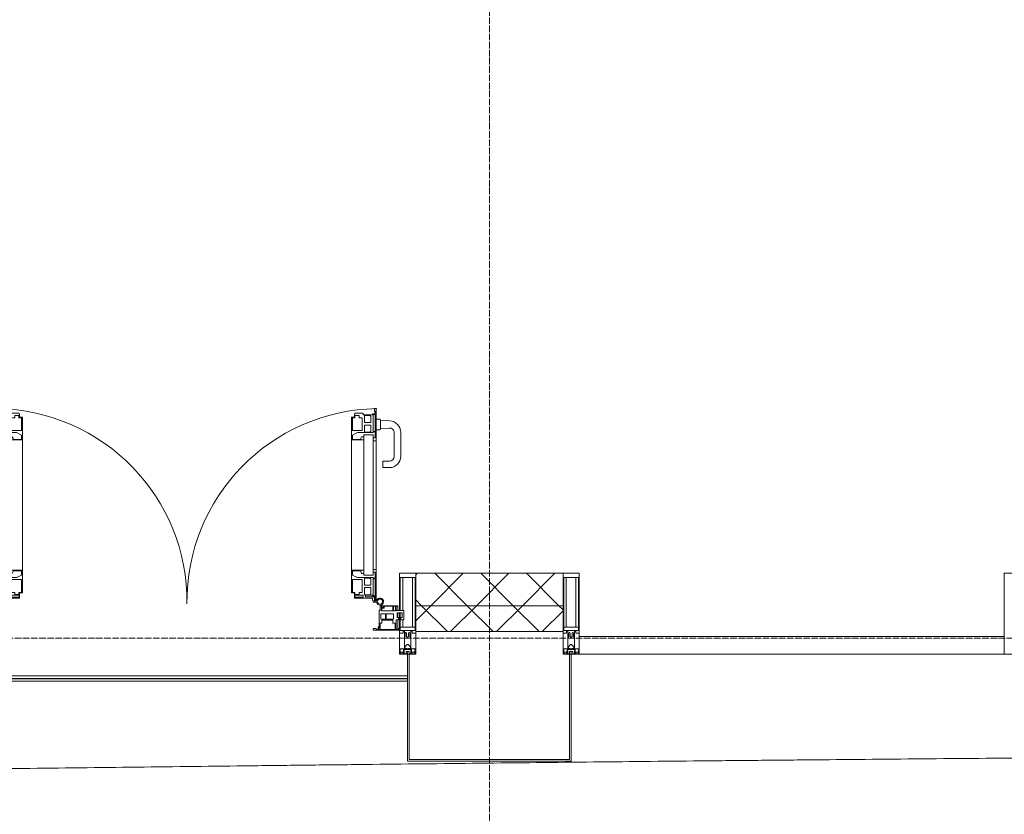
# Model space of a CAD drawing. Header units: millimetres. Extents: x 5617 to 137814, y 7718 to 189336.
# Tile 76 of 97: x 67405 to 70445, y 14856 to 17310. Entities that reach past the tile are written whole.
import ezdxf

# ---------------------------------------------------------------- set-up
doc = ezdxf.new("R2010")
doc.units = ezdxf.units.MM
doc.linetypes.add('ADSK_Линия сетки', pattern=[25, 20, -2.5, 0, -2.5])
doc.linetypes.add('Линия сетки', pattern=[25, 20, -2.5, 0, -2.5])
for name, color, linetype, lineweight in [('Двери', 7, 'Continuous', 18), ('Импосты витража', 7, 'Continuous', 18), ('Колонны', 7, 'Continuous', 18), ('Ограждение', 7, 'Continuous', 18), ('Оси', 7, 'Continuous', 9), ('Панели витража', 7, 'Continuous', 18), ('Поручни', 7, 'Continuous', 18), ('Стены разрез', 7, 'Continuous', 40), ('Стены штриховка', 7, 'Continuous', 40), ('Форма', 7, 'Continuous', 18), ('Элементы узлов', 7, 'Continuous', 18)]:
    doc.layers.add(name, color=color, linetype=linetype, lineweight=lineweight)
pattern_1 = [(45, (0, 0), (-70.71068, 70.71068), []), (135, (0, 0), (-70.71068, -70.71068), [])]

# ---------------------------------------------------------------- blocks, each defined once
blk = doc.blocks.new('Rectangular Mullion - R_StandardFrame_50Wx250H-V62-МКСС_К4_L12_41_700_')
at = {"layer": 'Импосты витража', "color": 253, "lineweight": 5, "true_color": 0xaaaaaa}
for p, q in [((-25, -250), (-25, 0)), ((-25, 0), (0, 0)), ((5, 0), (25, 0)), ((25, 0), (25, -250)), ((25, -250), (-25, -250))]:
    blk.add_line(p, q, dxfattribs=at)
blk = doc.blocks.new('System Panel - A_PAN_Glass-7508020-МКСС_К4_L12_41_700_')
at = {"layer": 'Панели витража', "color": 253, "lineweight": 5, "true_color": 0xaaaaaa}
for p, q in [((656.25, 55), (-656.25, 55)), ((-656.25, 55), (-656.25, 0)), ((656.25, 0), (656.25, 55)), ((-656.25, 0), (656.25, 0))]:
    blk.add_line(p, q, dxfattribs=at)
blk = doc.blocks.new('Rectangular Mullion - 50Wx250H-2623690-МКСС_К4_L12_41_700_')
at = {"layer": 'Элементы узлов', "color": 253, "lineweight": 5, "true_color": 0xaaaaaa}
for p, q in [((-25, 65.2), (-25, 250)), ((-25, 250), (0, 250)), ((25, 250), (0, 250)), ((25, 65.2), (25, 250)), ((-23, 237.3), (0, 237.3)), ((-23, 237.3), (-23, 73.6)), ((-14.9, 84), (-14.9, 237.3)), ((23, 237.3), (0, 237.3)), ((14.9, 84), (14.9, 237.3)), ((23, 237.3), (23, 73.6)), ((-14, 65.2), (-25, 65.2)), ((0, 84), (-23, 84)), ((-0.5, 73.6), (-23, 73.6)), ((-14, 71.3), (-14, 65.2)), ((-10, 71.3), (-14, 71.3)), ((-10, 53), (-10, 71.3)), ((-7, 65.2), (-5.9, 67.3)), ((-7, 65.2), (-7, 54.7)), ((-4.1, 67.3), (-5.9, 67.3)), ((-4.1, 67.3), (-2.9, 65.1)), ((-2.9, 65.1), (-2.9, 54.6)), ((0, 84), (23, 84)), ((0.5, 73.6), (23, 73.6)), ((4.1, 67.3), (2.9, 65.1)), ((2.9, 65.1), (2.9, 54.6)), ((4.1, 67.3), (5.9, 67.3)), ((7, 65.2), (5.9, 67.3)), ((7, 65.2), (7, 54.7)), ((10, 71.3), (14, 71.3)), ((10, 53), (10, 71.3)), ((14, 71.3), (14, 65.2)), ((14, 65.2), (25, 65.2)), ((-8.7, 53), (-10, 53)), ((-10, 53), (-10, 17)), ((-8.7, 53), (-7, 54.7)), ((-1.3, 53), (-2.9, 54.6)), ((0, 53), (-1.3, 53)), ((0, 53), (1.3, 53)), ((1.3, 53), (2.9, 54.6)), ((8.7, 53), (7, 54.7)), ((8.7, 53), (10, 53)), ((10, 53), (10, 17)), ((-23.8, 14.6), (-25, 14.2)), ((-25, 0), (-25, 14.2)), ((-22.3, 17), (-23.8, 17)), ((-23.8, 17), (-23.8, 14.6)), ((-22.5, 10.6), (-23.8, 14.6)), ((-22.5, 10.6), (-23.7, 9.9)), ((-23.7, 1.3), (-23.7, 9.9)), ((-23.7, 1.3), (-11.8, 1.3)), ((-23.2, 10.2), (-22.5, 8)), ((-22.5, 8), (-22.5, 4.5)), ((-21.3, 4.5), (-22.5, 4.5)), ((-22.3, 17), (-22.3, 16)), ((-22.3, 16), (-21.3, 16)), ((-19, 17.6), (-21.3, 16)), ((-21.3, 4.5), (-21.3, 6.5)), ((-21.3, 6.5), (-14.2, 6.5)), ((-18.4, 16.6), (-19, 17.6)), ((-7.4, 16.6), (-18.4, 16.6)), ((-14.2, 6.5), (-14.2, 4.5)), ((-13.2, 4.5), (-14.2, 4.5)), ((-13.2, 4.5), (-12.2, 7.2)), ((-12.7, 7.6), (-11.3, 11.4)), ((-12.7, 7.6), (-11.8, 6.9)), ((-12.2, 9), (-12.2, 14.8)), ((-12.2, 14.8), (0, 14.8)), ((-11.8, 1.3), (-11.8, 6.9)), ((-10.5, 11.2), (-11.3, 11.4)), ((-10.5, 1.5), (-10.5, 11.2)), ((-4.8, 1.5), (-10.5, 1.5)), ((-10, 17), (-7.5, 17)), ((-8.5, 23), (-1.5, 30)), ((-8.5, 18.5), (-8.5, 23)), ((-7.5, 18.5), (-8.5, 18.5)), ((-7.5, 17), (-7.5, 18.5)), ((-7.4, 18), (-7.4, 16.6)), ((-2.6, 18), (-7.4, 18)), ((0, 8), (-4.8, 8)), ((-4.8, 1.5), (-4.8, 8)), ((-2.6, 18), (-2.6, 16.8)), ((-2.6, 16.8), (0, 16.8)), ((-1.5, 30), (0, 30)), ((1.5, 30), (0, 30)), ((2.6, 16.8), (0, 16.8)), ((0, 14.8), (0, 16.8)), ((0, 14.8), (0, 16.8)), ((12.2, 14.8), (0, 14.8)), ((0, 0), (0, 8)), ((0, 8), (4.8, 8)), ((0, 0), (0, 8)), ((8.5, 23), (1.5, 30)), ((2.6, 18), (2.6, 16.8)), ((2.6, 18), (7.4, 18)), ((4.8, 1.5), (4.8, 8)), ((4.8, 1.5), (10.5, 1.5)), ((7.4, 18), (7.4, 16.6)), ((7.4, 16.6), (18.4, 16.6)), ((7.5, 18.5), (8.5, 18.5)), ((7.5, 17), (7.5, 18.5)), ((10, 17), (7.5, 17)), ((8.5, 18.5), (8.5, 23)), ((10.5, 11.2), (11.3, 11.4)), ((10.5, 1.5), (10.5, 11.2)), ((12.7, 7.6), (11.3, 11.4)), ((12.7, 7.6), (11.8, 6.9)), ((11.8, 1.3), (11.8, 6.9)), ((23.7, 1.3), (11.8, 1.3)), ((12.2, 9), (12.2, 14.8)), ((13.2, 4.5), (12.2, 7.2)), ((13.2, 4.5), (14.2, 4.5)), ((21.3, 6.5), (14.2, 6.5)), ((14.2, 6.5), (14.2, 4.5)), ((18.4, 16.6), (19, 17.6)), ((19, 17.6), (21.3, 16)), ((22.3, 16), (21.3, 16)), ((21.3, 4.5), (21.3, 6.5)), ((21.3, 4.5), (22.5, 4.5)), ((22.3, 17), (22.3, 16)), ((22.3, 17), (23.8, 17)), ((22.5, 10.6), (23.8, 14.6)), ((22.5, 10.6), (23.7, 9.9)), ((23.2, 10.2), (22.5, 8)), ((22.5, 8), (22.5, 4.5)), ((23.7, 1.3), (23.7, 9.9)), ((23.8, 17), (23.8, 14.6)), ((23.8, 14.6), (25, 14.2)), ((25, 0), (25, 14.2)), ((-25, 0), (0, 0)), ((25, 0), (0, 0))]:
    blk.add_line(p, q, dxfattribs=at)
for centre, start, end in [((-0.5, 73.1), 360, 90), ((0.5, 73.1), 90, 180)]:
    blk.add_arc(centre, 0.5, start, end, dxfattribs=at)
blk = doc.blocks.new('Rectangular Mullion - R_StandardFrame_50Wx250H-7505731-МКСС_К4_L12_41_700_')
at = {"layer": 'Импосты витража', "color": 253, "lineweight": 5, "true_color": 0xaaaaaa}
for p, q in [((-25, -250), (-25, 0)), ((-25, 0), (-5, 0)), ((0, 0), (25, 0)), ((25, 0), (25, -250)), ((25, -250), (-25, -250))]:
    blk.add_line(p, q, dxfattribs=at)
blk = doc.blocks.new('Rectangular Mullion - 50Wx250H-V63-МКСС_К4_L12_41_700_')
at = {"layer": 'Элементы узлов', "color": 253, "lineweight": 5, "true_color": 0xaaaaaa}
for p, q in [((-25, 135.1), (-25, 250)), ((-25, 250), (0, 250)), ((25, 250), (0, 250)), ((25, 65.2), (25, 250)), ((-23, 237.3), (0, 237.3)), ((-23, 237.3), (-23, 135.1)), ((-14.9, 135.1), (-14.9, 237.3)), ((23, 237.3), (0, 237.3)), ((14.9, 84), (14.9, 237.3)), ((23, 237.3), (23, 73.6)), ((-25, 113.4), (-25, 128.4)), ((-23, 128.4), (-23, 113.4)), ((-25, 65.2), (-25, 110.1)), ((-23, 110.1), (-23, 73.6)), ((-14.9, 84), (-14.9, 106.6)), ((-14, 65.2), (-25, 65.2)), ((0, 84), (-23, 84)), ((-0.5, 73.6), (-23, 73.6)), ((-14, 71.3), (-14, 65.2)), ((-10, 71.3), (-14, 71.3)), ((-10, 53), (-10, 71.3)), ((-7, 65.2), (-5.9, 67.3)), ((-7, 65.2), (-7, 54.7)), ((-4.1, 67.3), (-5.9, 67.3)), ((-4.1, 67.3), (-2.9, 65.1)), ((-2.9, 65.1), (-2.9, 54.6)), ((0, 84), (23, 84)), ((0.5, 73.6), (23, 73.6)), ((4.1, 67.3), (2.9, 65.1)), ((2.9, 65.1), (2.9, 54.6)), ((4.1, 67.3), (5.9, 67.3)), ((7, 65.2), (5.9, 67.3)), ((7, 65.2), (7, 54.7)), ((10, 71.3), (14, 71.3)), ((10, 53), (10, 71.3)), ((14, 71.3), (14, 65.2)), ((14, 65.2), (25, 65.2)), ((-8.7, 53), (-10, 53)), ((-10, 53), (-10, 17)), ((-8.7, 53), (-7, 54.7)), ((-1.3, 53), (-2.9, 54.6)), ((0, 53), (-1.3, 53)), ((0, 53), (1.3, 53)), ((1.3, 53), (2.9, 54.6)), ((8.7, 53), (7, 54.7)), ((8.7, 53), (10, 53)), ((10, 53), (10, 17)), ((-23.8, 14.6), (-25, 14.2)), ((-25, 0), (-25, 14.2)), ((-22.3, 17), (-23.8, 17)), ((-23.8, 17), (-23.8, 14.6)), ((-22.5, 10.6), (-23.8, 14.6)), ((-22.5, 10.6), (-23.7, 9.9)), ((-23.7, 1.3), (-23.7, 9.9)), ((-23.7, 1.3), (-11.8, 1.3)), ((-23.2, 10.2), (-22.5, 8)), ((-22.5, 8), (-22.5, 4.5)), ((-21.3, 4.5), (-22.5, 4.5)), ((-22.3, 17), (-22.3, 16)), ((-22.3, 16), (-21.3, 16)), ((-19, 17.6), (-21.3, 16)), ((-21.3, 4.5), (-21.3, 6.5)), ((-21.3, 6.5), (-14.2, 6.5)), ((-18.4, 16.6), (-19, 17.6)), ((-7.4, 16.6), (-18.4, 16.6)), ((-14.2, 6.5), (-14.2, 4.5)), ((-13.2, 4.5), (-14.2, 4.5)), ((-13.2, 4.5), (-12.2, 7.2)), ((-12.7, 7.6), (-11.3, 11.4)), ((-12.7, 7.6), (-11.8, 6.9)), ((-12.2, 9), (-12.2, 14.8)), ((-12.2, 14.8), (0, 14.8)), ((-11.8, 1.3), (-11.8, 6.9)), ((-10.5, 11.2), (-11.3, 11.4)), ((-10.5, 1.5), (-10.5, 11.2)), ((-4.8, 1.5), (-10.5, 1.5)), ((-10, 17), (-7.5, 17)), ((-8.5, 23), (-1.5, 30)), ((-8.5, 18.5), (-8.5, 23)), ((-7.5, 18.5), (-8.5, 18.5)), ((-7.5, 17), (-7.5, 18.5)), ((-7.4, 18), (-7.4, 16.6)), ((-2.6, 18), (-7.4, 18)), ((0, 8), (-4.8, 8)), ((-4.8, 1.5), (-4.8, 8)), ((-2.6, 18), (-2.6, 16.8)), ((-2.6, 16.8), (0, 16.8)), ((-1.5, 30), (0, 30)), ((1.5, 30), (0, 30)), ((2.6, 16.8), (0, 16.8)), ((0, 14.8), (0, 16.8)), ((0, 14.8), (0, 16.8)), ((12.2, 14.8), (0, 14.8)), ((0, 0), (0, 8)), ((0, 8), (4.8, 8)), ((0, 0), (0, 8)), ((8.5, 23), (1.5, 30)), ((2.6, 18), (2.6, 16.8)), ((2.6, 18), (7.4, 18)), ((4.8, 1.5), (4.8, 8)), ((4.8, 1.5), (10.5, 1.5)), ((7.4, 18), (7.4, 16.6)), ((7.4, 16.6), (18.4, 16.6)), ((7.5, 18.5), (8.5, 18.5)), ((7.5, 17), (7.5, 18.5)), ((10, 17), (7.5, 17)), ((8.5, 18.5), (8.5, 23)), ((10.5, 11.2), (11.3, 11.4)), ((10.5, 1.5), (10.5, 11.2)), ((12.7, 7.6), (11.3, 11.4)), ((12.7, 7.6), (11.8, 6.9)), ((11.8, 1.3), (11.8, 6.9)), ((23.7, 1.3), (11.8, 1.3)), ((12.2, 9), (12.2, 14.8)), ((13.2, 4.5), (12.2, 7.2)), ((13.2, 4.5), (14.2, 4.5)), ((21.3, 6.5), (14.2, 6.5)), ((14.2, 6.5), (14.2, 4.5)), ((18.4, 16.6), (19, 17.6)), ((19, 17.6), (21.3, 16)), ((22.3, 16), (21.3, 16)), ((21.3, 4.5), (21.3, 6.5)), ((21.3, 4.5), (22.5, 4.5)), ((22.3, 17), (22.3, 16)), ((22.3, 17), (23.8, 17)), ((22.5, 10.6), (23.8, 14.6)), ((22.5, 10.6), (23.7, 9.9)), ((23.2, 10.2), (22.5, 8)), ((22.5, 8), (22.5, 4.5)), ((23.7, 1.3), (23.7, 9.9)), ((23.8, 17), (23.8, 14.6)), ((23.8, 14.6), (25, 14.2)), ((25, 0), (25, 14.2)), ((-25, 0), (0, 0)), ((25, 0), (0, 0))]:
    blk.add_line(p, q, dxfattribs=at)
for centre, start, end in [((-0.5, 73.1), 360, 90), ((0.5, 73.1), 90, 180)]:
    blk.add_arc(centre, 0.5, start, end, dxfattribs=at)
blk = doc.blocks.new('Rectangular Mullion - R_StandardFrame_50Wx250H-V64-МКСС_К4_L12_41_700_')
at = {"layer": 'Импосты витража', "color": 253, "lineweight": 5, "true_color": 0xaaaaaa}
for p, q in [((-25, -110.1), (-25, 0)), ((-25, 0), (0, 0)), ((5, 0), (25, 0)), ((25, 0), (25, -250)), ((-25, -128.4), (-25, -113.4)), ((-25, -250), (-25, -135.1)), ((25, -250), (-25, -250))]:
    blk.add_line(p, q, dxfattribs=at)
blk = doc.blocks.new('A_PAN_ALU_Door_Double - EXT_1_Double_EQ-7507534-МКСС_К4_L12_41_700_')
at = {"layer": 'Двери', "color": 253, "lineweight": 5, "true_color": 0xaaaaaa}
for p, q in [((-583.7, 659.3), (-583.7, 758.9)), ((-583.7, 758.9), (-578.6, 758.9)), ((-583.7, 659.3), (-583.7, 758.9)), ((-583.7, 758.9), (-578.6, 758.9)), ((-581.6, 750.3), (-581.6, 742.3)), ((-579.8, 750.3), (-581.6, 750.3)), ((-581.6, 750.3), (-581.6, 742.3)), ((-579.8, 750.3), (-581.6, 750.3)), ((-581.6, 742.3), (-572.9, 742.3)), ((-581.6, 742.3), (-572.9, 742.3)), ((-581.6, 740.6), (-581.6, 688.2)), ((-574.6, 740.6), (-581.6, 740.6)), ((-581.6, 740.6), (-581.6, 688.2)), ((-574.6, 740.6), (-581.6, 740.6)), ((-579.8, 748.9), (-579.8, 750.3)), ((-579.8, 748.9), (-579.8, 750.3)), ((-578.6, 748.9), (-579.8, 748.9)), ((-578.6, 748.9), (-579.8, 748.9)), ((-578.6, 758.9), (-578.6, 748.9)), ((-578.6, 758.9), (-578.6, 748.9)), ((-574.6, 688.2), (-574.6, 740.6)), ((-574.6, 688.2), (-574.6, 740.6)), ((-572.9, 742.3), (-572.9, 739.3)), ((-572.9, 742.3), (-572.9, 739.3)), ((-572.9, 739.3), (-543.6, 739.3)), ((-572.9, 739.3), (-543.6, 739.3)), ((-566.1, 737.5), (-567.6, 734.8)), ((-566.1, 737.5), (-567.6, 734.8)), ((-567.6, 734.8), (-567.6, 715.8)), ((-567.6, 734.8), (-567.6, 715.8)), ((-547.7, 737.5), (-566.1, 737.5)), ((-547.7, 737.5), (-566.1, 737.5)), ((-547.7, 715.8), (-547.7, 737.5)), ((-547.7, 715.8), (-547.7, 737.5)), ((-543.6, 744.8), (-518.6, 744.8)), ((-543.6, 739.3), (-543.6, 744.8)), ((-543.6, 744.8), (-518.6, 744.8)), ((-543.6, 739.3), (-543.6, 744.8)), ((-541.3, 730.5), (-541.3, 691)), ((-531.2, 730.5), (-541.3, 730.5)), ((-541.3, 730.5), (-541.3, 691)), ((-531.2, 730.5), (-541.3, 730.5)), ((-531.2, 737.1), (-531.2, 730.5)), ((-518.8, 737.1), (-531.2, 737.1)), ((-531.2, 737.1), (-531.2, 730.5)), ((-518.8, 737.1), (-531.2, 737.1)), ((-518.8, 730.6), (-518.8, 737.1)), ((-518.8, 730.6), (-518.8, 737.1)), ((-510.6, 730.6), (-518.8, 730.6)), ((-510.6, 730.6), (-518.8, 730.6)), ((-518.6, 744.8), (-518.6, 741.8)), ((-518.6, 744.8), (-518.6, 741.8)), ((-518.6, 741.8), (-517.1, 741.8)), ((-518.6, 741.8), (-517.1, 741.8)), ((-517.1, 741.8), (-517.1, 732.3)), ((-517.1, 741.8), (-517.1, 732.3)), ((-517.1, 732.3), (-508.2, 732.3)), ((-517.1, 732.3), (-508.2, 732.3)), ((-510.6, 691), (-510.6, 730.6)), ((-510.6, 691), (-510.6, 730.6)), ((-508.2, 732.3), (-508.2, 662.3)), ((-508.2, 732.3), (-508.2, 662.3)), ((517.1, 732.3), (508.2, 732.3)), ((508.2, 732.3), (508.2, 662.3)), ((517.1, 732.3), (508.2, 732.3)), ((508.2, 732.3), (508.2, 662.3)), ((510.6, 691), (510.6, 730.6)), ((510.6, 730.6), (518.8, 730.6)), ((510.6, 691), (510.6, 730.6)), ((510.6, 730.6), (518.8, 730.6)), ((518.6, 741.8), (517.1, 741.8)), ((517.1, 741.8), (517.1, 732.3)), ((518.6, 741.8), (517.1, 741.8)), ((517.1, 741.8), (517.1, 732.3)), ((543.6, 744.8), (518.6, 744.8)), ((518.6, 744.8), (518.6, 741.8)), ((543.6, 744.8), (518.6, 744.8)), ((518.6, 744.8), (518.6, 741.8)), ((518.8, 730.6), (518.8, 737.1)), ((518.8, 737.1), (531.2, 737.1)), ((518.8, 730.6), (518.8, 737.1)), ((518.8, 737.1), (531.2, 737.1)), ((531.2, 737.1), (531.2, 730.5)), ((531.2, 737.1), (531.2, 730.5)), ((531.2, 730.5), (541.3, 730.5)), ((531.2, 730.5), (541.3, 730.5)), ((541.3, 730.5), (541.3, 691)), ((541.3, 730.5), (541.3, 691)), ((543.6, 739.3), (543.6, 744.8)), ((543.6, 739.3), (543.6, 744.8)), ((572.9, 739.3), (543.6, 739.3)), ((572.9, 739.3), (543.6, 739.3)), ((547.7, 715.8), (547.7, 737.5)), ((547.7, 737.5), (566.1, 737.5)), ((547.7, 715.8), (547.7, 737.5)), ((547.7, 737.5), (566.1, 737.5)), ((566.1, 737.5), (567.6, 734.8)), ((566.1, 737.5), (567.6, 734.8)), ((567.6, 734.8), (567.6, 715.8)), ((567.6, 734.8), (567.6, 715.8)), ((581.6, 742.3), (572.9, 742.3)), ((572.9, 742.3), (572.9, 739.3)), ((581.6, 742.3), (572.9, 742.3)), ((572.9, 742.3), (572.9, 739.3)), ((574.6, 688.2), (574.6, 740.6)), ((574.6, 740.6), (581.6, 740.6)), ((574.6, 688.2), (574.6, 740.6)), ((574.6, 740.6), (581.6, 740.6)), ((583.7, 758.9), (578.6, 758.9)), ((578.6, 758.9), (578.6, 748.9)), ((583.7, 758.9), (578.6, 758.9)), ((578.6, 758.9), (578.6, 748.9)), ((578.6, 748.9), (579.8, 748.9)), ((578.6, 748.9), (579.8, 748.9)), ((579.8, 748.9), (579.8, 750.3)), ((579.8, 750.3), (581.6, 750.3)), ((579.8, 748.9), (579.8, 750.3)), ((579.8, 750.3), (581.6, 750.3)), ((581.6, 750.3), (581.6, 742.3)), ((581.6, 750.3), (581.6, 742.3)), ((581.6, 740.6), (581.6, 688.2)), ((581.6, 740.6), (581.6, 688.2)), ((583.7, 659.3), (583.7, 758.9)), ((583.7, 659.3), (583.7, 758.9)), ((-567.6, 715.8), (-547.7, 715.8)), ((-567.6, 715.8), (-547.7, 715.8)), ((-567.6, 708), (-567.6, 688.9)), ((-547.7, 708), (-567.6, 708)), ((-567.6, 708), (-567.6, 688.9)), ((-547.7, 708), (-567.6, 708)), ((-547.7, 686.3), (-547.7, 708)), ((-547.7, 686.3), (-547.7, 708)), ((567.6, 715.8), (547.7, 715.8)), ((567.6, 715.8), (547.7, 715.8)), ((547.7, 708), (567.6, 708)), ((547.7, 686.3), (547.7, 708)), ((547.7, 708), (567.6, 708)), ((547.7, 686.3), (547.7, 708)), ((567.6, 708), (567.6, 688.9)), ((567.6, 708), (567.6, 688.9)), ((-583.7, 244.2), (-583.7, 677.3)), ((-581.6, 688.2), (-574.6, 688.2)), ((-581.6, 688.2), (-574.6, 688.2)), ((-581.6, 686.5), (-581.6, 668.4)), ((-575.4, 686.5), (-581.6, 686.5)), ((-581.6, 686.5), (-581.6, 668.4)), ((-575.4, 686.5), (-581.6, 686.5)), ((-575.4, 684.5), (-575.4, 686.5)), ((-575.4, 684.5), (-575.4, 686.5)), ((-526.4, 684.5), (-575.4, 684.5)), ((-526.4, 684.5), (-575.4, 684.5)), ((-574.6, 677.3), (-546, 677.3)), ((-574.6, 244.2), (-574.6, 677.3)), ((-567.6, 688.9), (-566.1, 686.3)), ((-567.6, 688.9), (-566.1, 686.3)), ((-566.1, 686.3), (-547.7, 686.3)), ((-566.1, 686.3), (-547.7, 686.3)), ((-546, 677.3), (-546, 244.2)), ((-546, 672), (-539.3, 672)), ((-546, 662.3), (-546, 672)), ((-546, 672), (-539.3, 672)), ((-546, 662.3), (-546, 672)), ((-541.3, 691), (-510.6, 691)), ((-541.3, 691), (-510.6, 691)), ((-539.3, 672), (-537.1, 665.9)), ((-539.3, 672), (-537.1, 665.9)), ((-510.6, 676.8), (-526.4, 684.5)), ((-510.6, 676.8), (-526.4, 684.5)), ((-510.6, 663.8), (-510.6, 676.8)), ((-510.6, 663.8), (-510.6, 676.8)), ((541.3, 691), (510.6, 691)), ((541.3, 691), (510.6, 691)), ((510.6, 676.8), (526.4, 684.5)), ((510.6, 676.8), (526.4, 684.5)), ((510.6, 663.8), (510.6, 676.8)), ((510.6, 663.8), (510.6, 676.8)), ((526.4, 684.5), (575.4, 684.5)), ((526.4, 684.5), (575.4, 684.5)), ((539.3, 672), (537.1, 665.9)), ((539.3, 672), (537.1, 665.9)), ((546, 672), (539.3, 672)), ((546, 672), (539.3, 672)), ((546, 677.3), (546, 244.2)), ((574.6, 677.3), (546, 677.3)), ((546, 662.3), (546, 672)), ((546, 662.3), (546, 672)), ((566.1, 686.3), (547.7, 686.3)), ((566.1, 686.3), (547.7, 686.3)), ((567.6, 688.9), (566.1, 686.3)), ((567.6, 688.9), (566.1, 686.3)), ((581.6, 688.2), (574.6, 688.2)), ((581.6, 688.2), (574.6, 688.2)), ((574.6, 244.2), (574.6, 677.3)), ((575.4, 684.5), (575.4, 686.5)), ((575.4, 686.5), (581.6, 686.5)), ((575.4, 684.5), (575.4, 686.5)), ((575.4, 686.5), (581.6, 686.5)), ((581.6, 686.5), (581.6, 668.4)), ((581.6, 686.5), (581.6, 668.4)), ((583.7, 244.2), (583.7, 677.3)), ((-574.6, 659.3), (-583.7, 659.3)), ((-574.6, 659.3), (-583.7, 659.3)), ((-581.6, 668.4), (-574.6, 668.4)), ((-581.6, 668.4), (-574.6, 668.4)), ((-574.6, 668.4), (-574.6, 659.3)), ((-574.6, 668.4), (-574.6, 659.3)), ((-508.2, 662.3), (-546, 662.3)), ((-508.2, 662.3), (-546, 662.3)), ((-537.1, 665.9), (-537.1, 663.8)), ((-537.1, 665.9), (-537.1, 663.8)), ((-537.1, 663.8), (-510.6, 663.8)), ((-537.1, 663.8), (-510.6, 663.8)), ((-508.2, 662.3), (-508.2, 259.2)), ((508.2, 662.3), (546, 662.3)), ((508.2, 662.3), (546, 662.3)), ((508.2, 662.3), (508.2, 259.2)), ((537.1, 663.8), (510.6, 663.8)), ((537.1, 663.8), (510.6, 663.8)), ((537.1, 665.9), (537.1, 663.8)), ((537.1, 665.9), (537.1, 663.8)), ((581.6, 668.4), (574.6, 668.4)), ((574.6, 668.4), (574.6, 659.3)), ((581.6, 668.4), (574.6, 668.4)), ((574.6, 668.4), (574.6, 659.3)), ((574.6, 659.3), (583.7, 659.3)), ((574.6, 659.3), (583.7, 659.3)), ((-583.7, 262.2), (-574.6, 262.2)), ((-583.7, 164.2), (-583.7, 262.2)), ((-581.6, 253.1), (-581.6, 235.1)), ((-574.6, 253.1), (-581.6, 253.1)), ((-574.6, 262.2), (-574.6, 253.1)), ((-574.6, 244.2), (-546, 244.2)), ((-546, 259.2), (-508.2, 259.2)), ((-546, 249.6), (-546, 259.2)), ((-539.3, 249.6), (-546, 249.6)), ((-537.1, 255.7), (-539.3, 249.6)), ((-537.1, 257.7), (-537.1, 255.7)), ((-510.6, 257.7), (-537.1, 257.7)), ((-526.4, 237), (-510.6, 244.7)), ((-510.6, 244.7), (-510.6, 257.7)), ((-508.2, 259.2), (-508.2, 189.3)), ((546, 259.2), (508.2, 259.2)), ((508.2, 259.2), (508.2, 189.3)), ((510.6, 244.7), (510.6, 257.7)), ((510.6, 257.7), (537.1, 257.7)), ((526.4, 237), (510.6, 244.7)), ((537.1, 257.7), (537.1, 255.7)), ((537.1, 255.7), (539.3, 249.6)), ((539.3, 249.6), (546, 249.6)), ((546, 249.6), (546, 259.2)), ((574.6, 244.2), (546, 244.2)), ((583.7, 262.2), (574.6, 262.2)), ((574.6, 262.2), (574.6, 253.1)), ((574.6, 253.1), (581.6, 253.1)), ((581.6, 253.1), (581.6, 235.1)), ((583.7, 164.2), (583.7, 262.2)), ((-581.6, 235.1), (-575.4, 235.1)), ((-581.6, 233.4), (-581.6, 180.9)), ((-574.6, 233.4), (-581.6, 233.4)), ((-575.4, 237), (-526.4, 237)), ((-575.4, 235.1), (-575.4, 237)), ((-574.6, 180.9), (-574.6, 233.4)), ((-566.1, 235.3), (-567.6, 232.6)), ((-567.6, 232.6), (-567.6, 213.6)), ((-567.6, 213.6), (-547.7, 213.6)), ((-547.7, 235.3), (-566.1, 235.3)), ((-547.7, 213.6), (-547.7, 235.3)), ((-541.3, 230.6), (-541.3, 191)), ((-510.6, 230.6), (-541.3, 230.6)), ((-510.6, 191), (-510.6, 230.6)), ((510.6, 230.6), (541.3, 230.6)), ((510.6, 191), (510.6, 230.6)), ((575.4, 237), (526.4, 237)), ((541.3, 230.6), (541.3, 191)), ((547.7, 213.6), (547.7, 235.3)), ((547.7, 235.3), (566.1, 235.3)), ((567.6, 213.6), (547.7, 213.6)), ((566.1, 235.3), (567.6, 232.6)), ((567.6, 232.6), (567.6, 213.6)), ((574.6, 233.4), (581.6, 233.4)), ((574.6, 180.9), (574.6, 233.4)), ((575.4, 235.1), (575.4, 237)), ((581.6, 235.1), (575.4, 235.1)), ((581.6, 233.4), (581.6, 180.9)), ((-567.6, 205.7), (-567.6, 186.7)), ((-547.7, 205.7), (-567.6, 205.7)), ((-567.6, 186.7), (-566.1, 184)), ((-566.1, 184), (-547.7, 184)), ((-547.7, 184), (-547.7, 205.7)), ((-541.3, 191), (-531.2, 191)), ((-531.2, 191), (-531.2, 184.4)), ((-531.2, 184.4), (-518.8, 184.4)), ((-518.8, 191), (-510.6, 191)), ((-518.8, 184.4), (-518.8, 191)), ((-517.1, 189.3), (-517.1, 173.3)), ((-508.2, 189.3), (-517.1, 189.3)), ((508.2, 189.3), (517.1, 189.3)), ((518.8, 191), (510.6, 191)), ((517.1, 189.3), (517.1, 173.3)), ((518.8, 184.4), (518.8, 191)), ((531.2, 184.4), (518.8, 184.4)), ((541.3, 191), (531.2, 191)), ((531.2, 191), (531.2, 184.4)), ((547.7, 205.7), (567.6, 205.7)), ((547.7, 184), (547.7, 205.7)), ((566.1, 184), (547.7, 184)), ((567.6, 186.7), (566.1, 184)), ((567.6, 205.7), (567.6, 186.7)), ((-575.1, 160.7), (-585.4, 160.7)), ((-581.6, 180.9), (-574.6, 180.9)), ((-581.6, 179.2), (-581.6, 164.2)), ((-572.9, 179.2), (-581.6, 179.2)), ((-581.6, 164.2), (-578.6, 164.2)), ((-578.6, 164.2), (-578.6, 174.5)), ((-575.5, 177.5), (-551.3, 177.5)), ((-575.1, 165.6), (-575.1, 160.7)), ((-572.4, 165.6), (-575.1, 165.6)), ((-572.9, 182.2), (-572.9, 179.2)), ((-551.3, 182.2), (-572.9, 182.2)), ((-572.4, 173.3), (-572.4, 165.6)), ((-517.1, 173.3), (-572.4, 173.3)), ((-551.3, 177.5), (-551.3, 182.2)), ((-543.6, 182.2), (-543.6, 176.7)), ((-518.6, 182.2), (-543.6, 182.2)), ((-543.6, 176.7), (-518.6, 176.7)), ((-518.6, 176.7), (-518.6, 182.2)), ((517.1, 173.3), (572.4, 173.3)), ((518.6, 182.2), (543.6, 182.2)), ((518.6, 176.7), (518.6, 182.2)), ((543.6, 176.7), (518.6, 176.7)), ((543.6, 182.2), (543.6, 176.7)), ((551.3, 177.5), (551.3, 182.2)), ((551.3, 182.2), (572.9, 182.2)), ((575.5, 177.5), (551.3, 177.5)), ((572.4, 173.3), (572.4, 165.6)), ((572.4, 165.6), (575.1, 165.6)), ((572.9, 182.2), (572.9, 179.2)), ((572.9, 179.2), (581.6, 179.2)), ((581.6, 180.9), (574.6, 180.9)), ((575.1, 165.6), (575.1, 160.7)), ((575.1, 160.7), (585.4, 160.7)), ((578.6, 164.2), (578.6, 174.5)), ((581.6, 164.2), (578.6, 164.2)), ((581.6, 179.2), (581.6, 164.2))]:
    blk.add_line(p, q, dxfattribs=at)
at = {"layer": 'Двери', "lineweight": 5}
for p, q in [((-597.6, 721.7), (-626.4, 720.7)), ((-597.6, 723.5), (-597.6, 696)), ((-583.6, 726), (-595.1, 726)), ((583.6, 726), (595.1, 726)), ((597.6, 723.5), (597.6, 696)), ((597.6, 721.7), (626.4, 720.7)), ((-660.1, 685.7), (-660.1, 611.5)), ((-640.1, 611.5), (-640.1, 683.8)), ((-624.5, 698.8), (-597.6, 697.7)), ((-595.1, 693.5), (-583.6, 693.5)), ((595.1, 693.5), (583.6, 693.5)), ((624.5, 698.8), (597.6, 697.7)), ((640.1, 611.5), (640.1, 683.8)), ((660.1, 685.7), (660.1, 611.5)), ((-605.1, 596.5), (-625.1, 596.5)), ((-605.1, 576.5), (-605.1, 596.5)), ((605.1, 576.5), (605.1, 596.5)), ((605.1, 596.5), (625.1, 596.5)), ((-625.1, 576.5), (-605.1, 576.5)), ((625.1, 576.5), (605.1, 576.5))]:
    blk.add_line(p, q, dxfattribs=at)
at = {"layer": 'Двери', "color": 254, "lineweight": 5, "true_color": 0xd4d4d4}
for centre, start, end in [((-596.2, 162.6), 359.296, 89.0613), ((596.2, 162.6), 90.9387, 180.704)]:
    blk.add_arc(centre, 596.2, start, end, dxfattribs=at)
at = {"layer": 'Двери', "lineweight": 5}
for centre, radius, start, end in [((-625.1, 685.7), 35, 92.1945, 180), ((-595.1, 723.5), 2.5, 90, 180), ((595.1, 723.5), 2.5, 360, 90), ((625.1, 685.7), 35, 360, 87.8055), ((-625.1, 683.8), 15, 87.8056, 180), ((-595.1, 696), 2.5, 180, 270), ((595.1, 696), 2.5, 270, 360), ((625.1, 683.8), 15, 0, 92.1944), ((-625.1, 611.5), 35, 180, 270), ((-625.1, 611.5), 15, 180, 270), ((625.1, 611.5), 35, 270, 360), ((625.1, 611.5), 15, 270, 360)]:
    blk.add_arc(centre, radius, start, end, dxfattribs=at)
at = {"layer": 'Двери', "color": 253, "lineweight": 5, "true_color": 0xaaaaaa}
for centre, radius, start, end in [((-596.2, 162.7), 11, 16.047, 350.0284), ((-596.2, 162.6), 8, 90, 270), ((-596.2, 162.6), 8, 270, 90), ((-583.7, 166.3), 2.03, 196.0721, 270), ((-575.5, 174.5), 3, 90, 180), ((575.5, 174.5), 3, 360, 90), ((583.7, 166.3), 2.03, 270, 343.9279), ((596.2, 162.7), 11, 189.9716, 163.953), ((596.2, 162.6), 8, 90, 270), ((596.2, 162.6), 8, 270, 90)]:
    blk.add_arc(centre, radius, start, end, dxfattribs=at)
at = {"layer": 'Панели витража', "color": 253, "lineweight": 5, "true_color": 0xaaaaaa}
for p, q in [((-645.9, 135.1), (-669.2, 135.1)), ((-669.2, 135.1), (-669.2, 106.6)), ((-664.2, 113.4), (-664.2, 128.4)), ((-664.2, 128.4), (-649.2, 128.4)), ((-600.3, 150), (-651.2, 150)), ((-651.2, 150), (-651.2, 148.5)), ((-651.2, 148.5), (-645.9, 148.5)), ((-651.2, 148.5), (-651.2, 135.1)), ((-651.2, 128.4), (-651.2, 113.4)), ((-649.2, 128.4), (-649.2, 113.4)), ((-645.9, 148.5), (-645.9, 135.1)), ((-644.3, 134.5), (-644.3, 148.2)), ((-644.3, 148.2), (-637.3, 148.2)), ((-637.3, 134.5), (-644.3, 134.5)), ((-637.8, 108.8), (-637.8, 125)), ((-637.8, 125), (-615.2, 125)), ((-637.3, 148.2), (-637.3, 134.5)), ((-635.9, 134.2), (-635.9, 148.4)), ((-635.9, 148.4), (-608.9, 148.4)), ((-601.9, 134.2), (-635.9, 134.2)), ((-615.2, 125), (-615.2, 108.8)), ((-613, 108.8), (-613, 125)), ((-613, 125), (-598.7, 125)), ((-608.9, 148.4), (-608.9, 142.8)), ((-608.9, 142.8), (-601.9, 142.8)), ((-607.5, 148.7), (-601.5, 148.7)), ((-607.5, 144.4), (-607.5, 148.7)), ((-601.5, 144.4), (-607.5, 144.4)), ((-601.9, 142.8), (-601.9, 134.2)), ((-601.5, 148.7), (-601.5, 144.4)), ((-600.3, 136.5), (-600.3, 150)), ((-596.2, 150), (-600.3, 150)), ((-593.3, 136.5), (-600.3, 136.5)), ((-598.7, 125), (-598.7, 108.8)), ((-596.2, 136.5), (-596.2, 150)), ((-593.3, 84.8), (-593.3, 136.5)), ((600.3, 136.5), (593.3, 136.5)), ((593.3, 136.5), (593.3, 84.8)), ((596.2, 150), (596.2, 136.5)), ((600.3, 150), (596.2, 150)), ((598.7, 125), (613, 125)), ((598.7, 108.8), (598.7, 125)), ((651.2, 150), (600.3, 150)), ((600.3, 150), (600.3, 136.5)), ((601.5, 144.4), (601.5, 148.7)), ((601.5, 148.7), (607.5, 148.7)), ((607.5, 144.4), (601.5, 144.4)), ((601.9, 134.2), (601.9, 142.8)), ((601.9, 142.8), (608.9, 142.8)), ((635.9, 134.2), (601.9, 134.2)), ((607.5, 148.7), (607.5, 144.4)), ((608.9, 142.8), (608.9, 148.4)), ((608.9, 148.4), (635.9, 148.4)), ((613, 125), (613, 108.8)), ((615.2, 125), (637.8, 125)), ((615.2, 108.8), (615.2, 125)), ((635.9, 148.4), (635.9, 134.2)), ((637.3, 148.2), (644.3, 148.2)), ((637.3, 134.5), (637.3, 148.2)), ((644.3, 134.5), (637.3, 134.5)), ((637.8, 125), (637.8, 108.8)), ((644.3, 148.2), (644.3, 134.5)), ((645.9, 135.1), (645.9, 148.5)), ((645.9, 148.5), (651.2, 148.5)), ((669.2, 135.1), (645.9, 135.1)), ((649.2, 128.4), (664.2, 128.4)), ((649.2, 113.4), (649.2, 128.4)), ((651.2, 148.5), (651.2, 150)), ((651.2, 135.1), (651.2, 148.5)), ((651.2, 113.4), (651.2, 128.4)), ((664.2, 128.4), (664.2, 113.4)), ((669.2, 106.6), (669.2, 135.1)), ((-669.2, 106.6), (-660.2, 106.6)), ((-649.2, 113.4), (-664.2, 113.4)), ((-660.2, 106.6), (-660.2, 110.1)), ((-660.2, 110.1), (-653.3, 110.1)), ((-653.3, 110.1), (-653.3, 106.6)), ((-653.3, 106.6), (-646.3, 106.6)), ((-651.2, 106.6), (-651.2, 76.7)), ((-646.3, 106.6), (-646.3, 76.7)), ((-642.4, 76.3), (-642.4, 95.5)), ((-642.4, 95.5), (-635.3, 95.5)), ((-615.2, 108.8), (-637.8, 108.8)), ((-635.3, 95.5), (-635.3, 105)), ((-635.3, 105), (-602.1, 105)), ((-598.7, 108.8), (-613, 108.8)), ((-602.1, 105), (-602.1, 95.5)), ((-602.1, 95.5), (-595.8, 95.5)), ((-596.2, 76.2), (-596.2, 95.5)), ((-595.8, 95.5), (-595.8, 89)), ((595.8, 89), (595.8, 95.5)), ((595.8, 95.5), (602.1, 95.5)), ((596.2, 95.5), (596.2, 76.2)), ((613, 108.8), (598.7, 108.8)), ((602.1, 95.5), (602.1, 105)), ((602.1, 105), (635.3, 105)), ((637.8, 108.8), (615.2, 108.8)), ((635.3, 105), (635.3, 95.5)), ((635.3, 95.5), (642.4, 95.5)), ((642.4, 95.5), (642.4, 76.3)), ((646.3, 76.7), (646.3, 106.6)), ((646.3, 106.6), (653.3, 106.6)), ((664.2, 113.4), (649.2, 113.4)), ((651.2, 76.7), (651.2, 106.6)), ((653.3, 106.6), (653.3, 110.1)), ((653.3, 110.1), (660.2, 110.1)), ((660.2, 110.1), (660.2, 106.6)), ((660.2, 106.6), (669.2, 106.6)), ((-652.8, 79.5), (-654.3, 79.5)), ((-654.3, 79.5), (-654.3, 74.5)), ((-654.3, 74.5), (-575.3, 74.5)), ((-652.8, 76.7), (-652.8, 79.5)), ((-646.3, 76.7), (-652.8, 76.7)), ((-592, 76.3), (-642.4, 76.3)), ((-595.8, 89), (-595, 88.2)), ((-595, 88.2), (-595, 83.1)), ((-595, 83.1), (-592, 83.1)), ((-590.3, 84.8), (-593.3, 84.8)), ((-592, 83.1), (-592, 76.3)), ((-590.3, 76.5), (-590.3, 84.8)), ((-583.9, 76.5), (-590.3, 76.5)), ((-575.3, 79.5), (-583.9, 79.5)), ((-583.9, 79.5), (-583.9, 76.5)), ((-575.3, 74.5), (-575.3, 79.5)), ((583.9, 79.5), (575.3, 79.5)), ((575.3, 79.5), (575.3, 74.5)), ((575.3, 74.5), (654.3, 74.5)), ((583.9, 76.5), (583.9, 79.5)), ((590.3, 76.5), (583.9, 76.5)), ((593.3, 84.8), (590.3, 84.8)), ((590.3, 84.8), (590.3, 76.5)), ((592, 76.3), (592, 83.1)), ((592, 83.1), (595, 83.1)), ((642.4, 76.3), (592, 76.3)), ((595, 88.2), (595.8, 89)), ((595, 83.1), (595, 88.2)), ((652.8, 76.7), (646.3, 76.7)), ((654.3, 79.5), (652.8, 79.5)), ((652.8, 79.5), (652.8, 76.7)), ((654.3, 74.5), (654.3, 79.5))]:
    blk.add_line(p, q, dxfattribs=at)
blk = doc.blocks.new('Ограждение - Ограждение-6013884-МКСС_К4_L12_41_700_')
at = {"layer": 'Поручни', "color": 253, "lineweight": 5, "true_color": 0xaaaaaa}
for p, q in [((50147.5, -116.5), (48785, -116.5)), ((50147.5, -124.5), (48785, -124.5)), ((50147.5, -125.5), (48785, -125.5)), ((50147.5, -133.5), (48785, -133.5))]:
    blk.add_line(p, q, dxfattribs=at)
blk = doc.blocks.new('A_SLK_PAN_Type1 - Прямой тип панели-6537631-МКСС_К4_L12_41_700_')
at = {"layer": 'Колонны', "lineweight": 5}
for p, q in [((-252.5, 330), (252.5, 330)), ((-252.5, 0), (-252.5, 330)), ((-247.5, 325), (-247.5, 0)), ((247.5, 325), (-247.5, 325)), ((247.5, 0), (247.5, 325)), ((252.5, 330), (252.5, 0)), ((-247.5, 0), (-252.5, 0)), ((252.5, 0), (247.5, 0))]:
    blk.add_line(p, q, dxfattribs=at)
blk = doc.blocks.new('135_SLK_K4_AR_FCD_rvt-1-МКСС_К4_L12_41_700_')
at = {"layer": 'Стены разрез', "lineweight": 5, "true_color": 0xaaaaaa}
h = blk.add_hatch(dxfattribs=at)
h.set_pattern_fill('FP_4', color=253, style=0, pattern_type=2)
h.set_pattern_definition(pattern_1)
h.paths.add_polyline_path([(132922.5, 15500), (133377.5, 15500), (133377.5, 15600), (132922.5, 15600)])
h = blk.add_hatch(dxfattribs=at)
h.set_pattern_fill('FP_4', color=253, style=0, pattern_type=2)
h.set_pattern_definition(pattern_1)
h.paths.add_polyline_path([(132922.5, 15420), (133377.5, 15420), (133377.5, 15500), (132922.5, 15500), (132922.5, 15480.6)])
at = {"layer": 'Стены разрез', "color": 253, "lineweight": 9, "true_color": 0xaaaaaa}
for p, q in [((133377.5, 15600), (132922.5, 15600)), ((132922.5, 15600), (132922.5, 15420)), ((133377.5, 15420), (133377.5, 15600)), ((132922.5, 15420), (133377.5, 15420))]:
    blk.add_line(p, q, dxfattribs=at)
at = {"layer": 'Стены штриховка', "color": 253, "lineweight": 9, "true_color": 0xaaaaaa}
blk.add_line((133377.5, 15500), (132922.5, 15500), dxfattribs=at)
at = {"layer": 'Форма', "color": 253, "lineweight": 9, "true_color": 0xaaaaaa}
blk.add_open_spline([(127934.8, 14950.4), (127951.6, 14950.6), (128027.2, 14951.5), (128161.6, 14953.2), (128338.1, 14955.3), (128514.5, 14957.4), (128749.5, 14960.3), (129043.1, 14964), (129336.7, 14967.6), (129571.8, 14970.6), (129748.4, 14972.8), (129924.8, 14975), (130159.9, 14977.9), (130394.7, 14980.9), (130629.5, 14983.8), (130805.7, 14986), (130982, 14988.2), (131158.7, 14990.4), (131335.2, 14992.6), (131511.4, 14994.7), (131687.5, 14996.9), (131863.6, 14999), (132039.7, 15001.1), (132215.9, 15003.2), (132362.8, 15004.9), (132480.6, 15006.3), (132568.9, 15007.3), (132657.3, 15008.3), (132775, 15009.6), (132921.8, 15011.3), (133097.8, 15013.2), (133273.8, 15015.1), (133449.7, 15017), (133625.9, 15018.8), (133772.9, 15020.3), (133890.8, 15021.4), (133979.3, 15022.3), (134067.8, 15023.1), (134185.4, 15024.2), (134332.2, 15025.6), (134508, 15027.1), (134683.8, 15028.6), (134826.2, 15029.7), (134910.1, 15030.3), (134935.4, 15030.5)], degree=3, knots=[-0.2167515, -0.2167515, -0.2167515, -0.2167515, -0.2155172, -0.2112069, -0.2068966, -0.2025862, -0.1982759, -0.1896552, -0.1810345, -0.1767241, -0.1724138, -0.1681034, -0.1637931, -0.1551724, -0.1508621, -0.1465517, -0.1422414, -0.137931, -0.1336207, -0.1293103, -0.125, -0.1206897, -0.1163793, -0.112069, -0.1077586, -0.1056034, -0.1034483, -0.1012931, -0.0991379, -0.0948276, -0.0905172, -0.0862069, -0.0818966, -0.0775862, -0.0732759, -0.0711207, -0.0689655, -0.0668103, -0.0646552, -0.0603448, -0.0560345, -0.0517241, -0.0474138, -0.0455579, -0.0455579, -0.0455579, -0.0455579], dxfattribs=at)
at = {"layer": 'Импосты витража', "color": 253, "lineweight": 5, "true_color": 0xaaaaaa}
for name, p in [('Rectangular Mullion - 50Wx250H-V63-МКСС_К4_L12_41_700_', (132897.5, 15350)), ('Rectangular Mullion - 50Wx250H-2623690-МКСС_К4_L12_41_700_', (133402.5, 15350))]:
    blk.add_blockref(name, p, dxfattribs=at)
at = {"layer": 'Импосты витража', "color": 253, "lineweight": 5, "true_color": 0xaaaaaa, "extrusion": (0, 0, -1), "rotation": 180}
for name, p in [('Rectangular Mullion - R_StandardFrame_50Wx250H-V64-МКСС_К4_L12_41_700_', (-132897.5, 15350)), ('Rectangular Mullion - R_StandardFrame_50Wx250H-7505731-МКСС_К4_L12_41_700_', (-133402.5, 15350)), ('Rectangular Mullion - R_StandardFrame_50Wx250H-V62-МКСС_К4_L12_41_700_', (-134765, 15350))]:
    blk.add_blockref(name, p, dxfattribs=at)
at = {"layer": 'Колонны', "color": 253, "lineweight": 5, "true_color": 0xaaaaaa, "rotation": 180}
blk.add_blockref('A_SLK_PAN_Type1 - Прямой тип панели-6537631-МКСС_К4_L12_41_700_', (133150, 15350), dxfattribs=at)
at = {"layer": 'Ограждение', "color": 253, "lineweight": 5, "true_color": 0xaaaaaa}
blk.add_blockref('Ограждение - Ограждение-6013884-МКСС_К4_L12_41_700_', (82750, 15400), dxfattribs=at)
at = {"layer": 'Панели витража', "color": 253, "lineweight": 5, "true_color": 0xaaaaaa}
for name, p in [('A_PAN_ALU_Door_Double - EXT_1_Double_EQ-7507534-МКСС_К4_L12_41_700_', (132216.3, 15350)), ('System Panel - A_PAN_Glass-7508020-МКСС_К4_L12_41_700_', (134083.8, 15350))]:
    blk.add_blockref(name, p, dxfattribs=at)

msp = doc.modelspace()

# ---------------------------------------------------------------- linework, layer by layer
at = {"layer": 'Оси', "linetype": 'Линия сетки'}
msp.add_line((68855.4, 12025.7), (68855.4, 33080), dxfattribs=at)
at = {"layer": 'Оси', "linetype": 'ADSK_Линия сетки'}
msp.add_line((72455.4, 15400), (25603.7, 15400), dxfattribs=at)

# ---------------------------------------------------------------- block references
at = {"lineweight": 5}
msp.add_blockref('135_SLK_K4_AR_FCD_rvt-1-МКСС_К4_L12_41_700_', (-64294.6, 0), dxfattribs=at)

doc.saveas('drawing.dxf')
